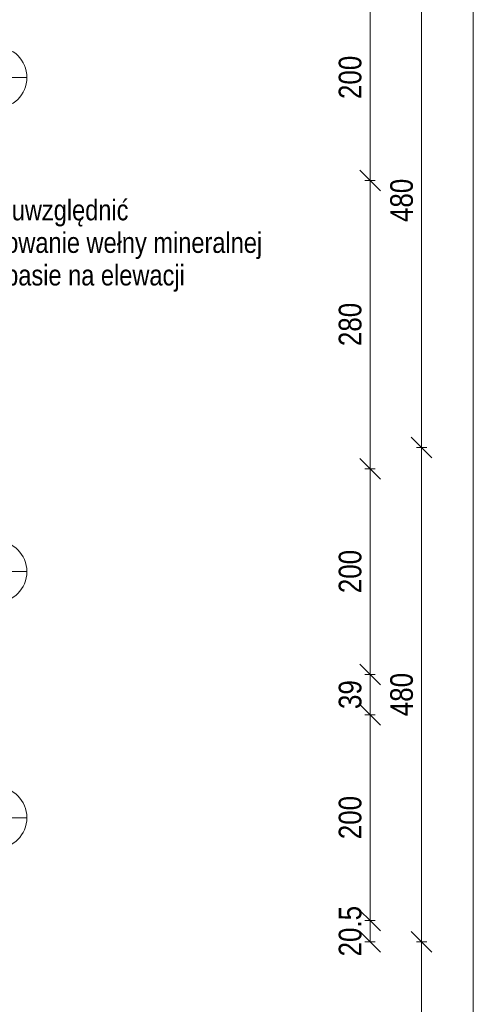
# Model space of a CAD drawing. Header units: centimetres. Extents: x -1631 to 21770, y -8842 to 3590.
# Tile 126 of 142: x 1379 to 1829, y 348 to 1304. Entities that reach past the tile are written whole.
import ezdxf

# ---------------------------------------------------------------- set-up
doc = ezdxf.new("R2010")
doc.units = ezdxf.units.CM
for name, color, linetype, lineweight in [('A-ANNO-DIMS', 211, 'Continuous', 13), ('A-ANNO-DIMS-100', 211, 'Continuous', 13), ('A-GLAZ-IDEN', 152, 'Continuous', 13), ('G-ANNO-TEXT', 231, 'Continuous', 13)]:
    doc.layers.add(name, color=color, linetype=linetype, lineweight=lineweight)
doc.styles.add('Arial Narrow_1', font='ARIALN.TTF', dxfattribs={"height": 22})
doc.styles.add('Arial Narrow_3', font='ARIALN.TTF', dxfattribs={"height": 20})
doc.styles.add('Arial_13', font='arial.ttf', dxfattribs={"height": 0.2})
doc.dimstyles.new('Diagonal_1_100__0_1_', dxfattribs={"dimscale": 30.48, "dimtxt": 22.515481, "dimasz": 0.656168, "dimexe": 0.164042, "dimexo": 0.0625, "dimgap": 0.065617, "dimtad": 1, "dimdec": 1, "dimrnd": 0.1, "dimdsep": 46, "dimtxsty": 'Arial Narrow_1', "dimblk1": 'OBLIQUE', "dimblk2": 'OBLIQUE', "dimsah": 1, "dimcen": 0.09, "dimazin": 0, "dimtfac": 1, "dimtdec": 4, "dimtix": 1, "dimtmove": 0, "dimatfit": 3, "dimfxl": 0, "dimtvp": 1, "dimtolj": 1, "dimtzin": 0, "dimarcsym": 0})

# ---------------------------------------------------------------- blocks, each defined once
blk = doc.blocks.new('DIMBLOCK9-6_piętro IV __13_80 m_ - stan projektowany')
at = {"layer": 'A-ANNO-DIMS-100', "transparency": 16777216}
for p, q in [((1818.99, 2848.33), (1808.99, 2858.33)), ((1813.99, 2848.33), (1823.99, 2848.33)), ((1818.99, 2848.33), (1813.99, 2848.33)), ((1818.99, 108.33), (1818.99, 2848.33)), ((1818.99, 2848.33), (1828.99, 2838.33)), ((1818.99, 108.33), (1808.99, 118.33)), ((1813.99, 108.33), (1823.99, 108.33)), ((1818.99, 108.33), (1813.99, 108.33)), ((1818.99, 108.33), (1828.99, 98.33))]:
    blk.add_line(p, q, dxfattribs=at)
at = {"layer": 'A-ANNO-DIMS-100', "color": 0, "transparency": 16777216, "insert": (1788.56, 1450.45), "char_height": 22, "width": 66.9031, "attachment_point": 1, "rotation": 90, "line_spacing_factor": 0.974696, "style": 'Arial Narrow_1'}
blk.add_mtext('2740', dxfattribs=at)
blk = doc.blocks.new('_Oblique')
at = {"color": 0, "linetype": 'ByBlock', "lineweight": -2}
blk.add_line((-0.5, -0.5), (0.5, 0.5), dxfattribs=at)
blk = doc.blocks.new('DIMBLOCK17-6_piętro IV __13_80 m_ - stan projektowany')
at = {"layer": 'A-ANNO-DIMS-100', "transparency": 16777216}
for p, q in [((1768.99, 408.33), (1758.99, 418.33)), ((1763.99, 408.33), (1773.99, 408.33)), ((1768.99, 408.33), (1763.99, 408.33)), ((1768.99, 108.33), (1768.99, 408.33)), ((1768.99, 408.33), (1778.99, 398.33)), ((1768.99, 108.33), (1758.99, 118.33)), ((1763.99, 108.33), (1773.99, 108.33)), ((1768.99, 108.33), (1763.99, 108.33)), ((1768.99, 108.33), (1778.99, 98.33))]:
    blk.add_line(p, q, dxfattribs=at)
at = {"layer": 'A-ANNO-DIMS-100', "color": 0, "transparency": 16777216, "insert": (1738.56, 237.42), "char_height": 22, "width": 50.1774, "attachment_point": 1, "rotation": 90, "line_spacing_factor": 0.974696, "style": 'Arial Narrow_1'}
blk.add_mtext('300', dxfattribs=at)
blk = doc.blocks.new('DIMBLOCK18-6_piętro IV __13_80 m_ - stan projektowany')
at = {"layer": 'A-ANNO-DIMS-100', "transparency": 16777216}
for p, q in [((1768.99, 888.33), (1758.99, 898.33)), ((1763.99, 888.33), (1773.99, 888.33)), ((1768.99, 888.33), (1763.99, 888.33)), ((1768.99, 408.33), (1768.99, 888.33)), ((1768.99, 888.33), (1778.99, 878.33)), ((1768.99, 408.33), (1758.99, 418.33)), ((1763.99, 408.33), (1773.99, 408.33)), ((1768.99, 408.33), (1763.99, 408.33)), ((1768.99, 408.33), (1778.99, 398.33))]:
    blk.add_line(p, q, dxfattribs=at)
at = {"layer": 'A-ANNO-DIMS-100', "color": 0, "transparency": 16777216, "insert": (1738.56, 627.42), "char_height": 22, "width": 50.1774, "attachment_point": 1, "rotation": 90, "line_spacing_factor": 0.974696, "style": 'Arial Narrow_1'}
blk.add_mtext('480', dxfattribs=at)
blk = doc.blocks.new('DIMBLOCK19-6_piętro IV __13_80 m_ - stan projektowany')
at = {"layer": 'A-ANNO-DIMS-100', "transparency": 16777216}
for p, q in [((1768.99, 1368.33), (1758.99, 1378.33)), ((1763.99, 1368.33), (1773.99, 1368.33)), ((1768.99, 1368.33), (1763.99, 1368.33)), ((1768.99, 888.33), (1768.99, 1368.33)), ((1768.99, 1368.33), (1778.99, 1358.33)), ((1768.99, 888.33), (1758.99, 898.33)), ((1763.99, 888.33), (1773.99, 888.33)), ((1768.99, 888.33), (1763.99, 888.33)), ((1768.99, 888.33), (1778.99, 878.33))]:
    blk.add_line(p, q, dxfattribs=at)
at = {"layer": 'A-ANNO-DIMS-100', "color": 0, "transparency": 16777216, "insert": (1738.56, 1107.42), "char_height": 22, "width": 50.1774, "attachment_point": 1, "rotation": 90, "line_spacing_factor": 0.974696, "style": 'Arial Narrow_1'}
blk.add_mtext('480', dxfattribs=at)
blk = doc.blocks.new('DIMBLOCK210-6_piętro IV __13_80 m_ - stan projektowany')
at = {"layer": 'A-ANNO-DIMS-100', "transparency": 16777216}
for p, q in [((1718.99, 428.83), (1708.99, 438.83)), ((1713.99, 428.83), (1723.99, 428.83)), ((1718.99, 428.83), (1713.99, 428.83)), ((1718.99, 408.33), (1718.99, 428.83)), ((1718.99, 428.83), (1728.99, 418.83)), ((1718.99, 408.33), (1708.99, 418.33)), ((1713.99, 408.33), (1723.99, 408.33)), ((1718.99, 408.33), (1713.99, 408.33)), ((1718.99, 408.33), (1728.99, 398.33))]:
    blk.add_line(p, q, dxfattribs=at)
at = {"layer": 'A-ANNO-DIMS-100', "color": 0, "transparency": 16777216, "insert": (1688.56, 394.09), "char_height": 22, "width": 58.7547, "attachment_point": 1, "rotation": 90, "line_spacing_factor": 0.974696, "style": 'Arial Narrow_1'}
blk.add_mtext('20.5', dxfattribs=at)
blk = doc.blocks.new('DIMBLOCK211-6_piętro IV __13_80 m_ - stan projektowany')
at = {"layer": 'A-ANNO-DIMS-100', "transparency": 16777216}
for p, q in [((1718.99, 628.83), (1708.99, 638.83)), ((1713.99, 628.83), (1723.99, 628.83)), ((1718.99, 628.83), (1713.99, 628.83)), ((1718.99, 428.83), (1718.99, 628.83)), ((1718.99, 628.83), (1728.99, 618.83)), ((1718.99, 428.83), (1708.99, 438.83)), ((1713.99, 428.83), (1723.99, 428.83)), ((1718.99, 428.83), (1713.99, 428.83)), ((1718.99, 428.83), (1728.99, 418.83))]:
    blk.add_line(p, q, dxfattribs=at)
at = {"layer": 'A-ANNO-DIMS-100', "color": 0, "transparency": 16777216, "insert": (1688.56, 507.92), "char_height": 22, "width": 50.1774, "attachment_point": 1, "rotation": 90, "line_spacing_factor": 0.974696, "style": 'Arial Narrow_1'}
blk.add_mtext('200', dxfattribs=at)
blk = doc.blocks.new('DIMBLOCK212-6_piętro IV __13_80 m_ - stan projektowany')
at = {"layer": 'A-ANNO-DIMS-100', "transparency": 16777216}
for p, q in [((1718.99, 667.83), (1708.99, 677.83)), ((1713.99, 667.83), (1723.99, 667.83)), ((1718.99, 667.83), (1713.99, 667.83)), ((1718.99, 628.83), (1718.99, 667.83)), ((1718.99, 667.83), (1728.99, 657.83)), ((1718.99, 628.83), (1708.99, 638.83)), ((1713.99, 628.83), (1723.99, 628.83)), ((1718.99, 628.83), (1713.99, 628.83)), ((1718.99, 628.83), (1728.99, 618.83))]:
    blk.add_line(p, q, dxfattribs=at)
at = {"layer": 'A-ANNO-DIMS-100', "color": 0, "transparency": 16777216, "insert": (1688.56, 634.39), "char_height": 22, "width": 33.4516, "attachment_point": 1, "rotation": 90, "line_spacing_factor": 0.974696, "style": 'Arial Narrow_1'}
blk.add_mtext('39', dxfattribs=at)
blk = doc.blocks.new('DIMBLOCK213-6_piętro IV __13_80 m_ - stan projektowany')
at = {"layer": 'A-ANNO-DIMS-100', "transparency": 16777216}
for p, q in [((1718.99, 867.83), (1708.99, 877.83)), ((1713.99, 867.83), (1723.99, 867.83)), ((1718.99, 867.83), (1713.99, 867.83)), ((1718.99, 667.83), (1718.99, 867.83)), ((1718.99, 867.83), (1728.99, 857.83)), ((1718.99, 667.83), (1708.99, 677.83)), ((1713.99, 667.83), (1723.99, 667.83)), ((1718.99, 667.83), (1713.99, 667.83)), ((1718.99, 667.83), (1728.99, 657.83))]:
    blk.add_line(p, q, dxfattribs=at)
at = {"layer": 'A-ANNO-DIMS-100', "color": 0, "transparency": 16777216, "insert": (1688.56, 746.92), "char_height": 22, "width": 50.1774, "attachment_point": 1, "rotation": 90, "line_spacing_factor": 0.974696, "style": 'Arial Narrow_1'}
blk.add_mtext('200', dxfattribs=at)
blk = doc.blocks.new('DIMBLOCK214-6_piętro IV __13_80 m_ - stan projektowany')
at = {"layer": 'A-ANNO-DIMS-100', "transparency": 16777216}
for p, q in [((1718.99, 1147.83), (1708.99, 1157.83)), ((1713.99, 1147.83), (1723.99, 1147.83)), ((1718.99, 1147.83), (1713.99, 1147.83)), ((1718.99, 867.83), (1718.99, 1147.83)), ((1718.99, 1147.83), (1728.99, 1137.83)), ((1718.99, 867.83), (1708.99, 877.83)), ((1713.99, 867.83), (1723.99, 867.83)), ((1718.99, 867.83), (1713.99, 867.83)), ((1718.99, 867.83), (1728.99, 857.83))]:
    blk.add_line(p, q, dxfattribs=at)
at = {"layer": 'A-ANNO-DIMS-100', "color": 0, "transparency": 16777216, "insert": (1688.56, 986.92), "char_height": 22, "width": 50.1774, "attachment_point": 1, "rotation": 90, "line_spacing_factor": 0.974696, "style": 'Arial Narrow_1'}
blk.add_mtext('280', dxfattribs=at)
blk = doc.blocks.new('DIMBLOCK215-6_piętro IV __13_80 m_ - stan projektowany')
at = {"layer": 'A-ANNO-DIMS-100', "transparency": 16777216}
for p, q in [((1718.99, 1347.83), (1708.99, 1357.83)), ((1713.99, 1347.83), (1723.99, 1347.83)), ((1718.99, 1347.83), (1713.99, 1347.83)), ((1718.99, 1147.83), (1718.99, 1347.83)), ((1718.99, 1347.83), (1728.99, 1337.83)), ((1718.99, 1147.83), (1708.99, 1157.83)), ((1713.99, 1147.83), (1723.99, 1147.83)), ((1718.99, 1147.83), (1713.99, 1147.83)), ((1718.99, 1147.83), (1728.99, 1137.83))]:
    blk.add_line(p, q, dxfattribs=at)
at = {"layer": 'A-ANNO-DIMS-100', "color": 0, "transparency": 16777216, "insert": (1688.56, 1226.92), "char_height": 22, "width": 50.1774, "attachment_point": 1, "rotation": 90, "line_spacing_factor": 0.974696, "style": 'Arial Narrow_1'}
blk.add_mtext('200', dxfattribs=at)
blk = doc.blocks.new('Okno_PG_typ 100 - metka _wys_parapetu-2491532-6_piętro IV __13_80 m_ - stan projektowany')
at = {"layer": 'A-GLAZ-IDEN'}
blk.add_line((0, -1.8946), (0, 0.3677), dxfattribs=at)
blk.add_circle((0, 0.0677), 0.3, dxfattribs=at)
at = {"layer": 'A-GLAZ-IDEN', "insert": (0.5622, -1.0037), "char_height": 0.2, "width": 0.4949, "attachment_point": 1, "rotation": 90, "line_spacing_factor": 0.936439, "style": 'Arial_13'}
blk.add_mtext('\\pxt6.35,12.7,19.05,25.4,31.75,38.1,44.45,50.8,57.15,63.5,69.85,76.2,82.55,88.9,95.25,101.6,107.95,114.3,120.65,127,133.35,139.7,146.05,152.4,158.75,165.1,171.45,177.8,184.15,190.5,196.85,203.2;{hp=}', dxfattribs=at)

msp = doc.modelspace()

# ---------------------------------------------------------------- block references
at = {"layer": 'A-GLAZ-IDEN', "xscale": 99.99999999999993, "yscale": 99.99999999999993, "zscale": 99.99999999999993, "rotation": 270.0000000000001}
for p in [(1348.94, 1247.83), (1348.94, 767.83), (1348.94, 528.83)]:
    msp.add_blockref('Okno_PG_typ 100 - metka _wys_parapetu-2491532-6_piętro IV __13_80 m_ - stan projektowany', p, dxfattribs=at)

# ---------------------------------------------------------------- texts
at = {"layer": 'G-ANNO-TEXT', "color": 1, "insert": (1298.4, 1129.1), "char_height": 20, "width": 326.8, "attachment_point": 1, "line_spacing_factor": 0.949189, "style": 'Arial Narrow_3', "bg_fill": 3, "box_fill_scale": 1.25, "bg_fill_color": 256, "bg_fill_true_color": 13158600, "bg_fill_transparency": 0}
msp.add_mtext('\\pt127,254,381,508,635,762,889,1016,1143,1270,1397,1524,1651,1778,1905,2032,2159,2286,2413,2540,2667,2794,2921,3048,3175,3302,3429,3556,3683,3810,3937,4064;należy uwzględnić zastosowanie wełny mineralnej w tym pasie na elewacji', dxfattribs=at)

# ---------------------------------------------------------------- dimensions: what is measured, and where the dimension line sits
at = {"layer": 'A-ANNO-DIMS'}
for base, p1, p2, override, picture, middle in [((1818.99, 2848.33), (1813.99, 108.33), (1813.99, 2848.33), {"dimpost": '<>', "dimfxl": 2740}, 'DIMBLOCK9-6_piętro IV __13_80 m_ - stan projektowany', (1805.76, 1478.33)), ((1768.99, 1368.33), (1763.99, 888.33), (1763.99, 1368.33), {"dimpost": '<>', "dimfxl": 480}, 'DIMBLOCK19-6_piętro IV __13_80 m_ - stan projektowany', (1755.76, 1128.33)), ((1718.99, 1347.83), (1713.99, 1147.83), (1713.99, 1347.83), {"dimpost": '<>', "dimfxl": 200}, 'DIMBLOCK215-6_piętro IV __13_80 m_ - stan projektowany', (1705.76, 1247.83)), ((1718.99, 1147.83), (1713.99, 867.83), (1713.99, 1147.83), {"dimpost": '<>', "dimfxl": 280}, 'DIMBLOCK214-6_piętro IV __13_80 m_ - stan projektowany', (1705.76, 1007.83)), ((1768.99, 888.33), (1763.99, 408.33), (1763.99, 888.33), {"dimpost": '<>', "dimfxl": 480}, 'DIMBLOCK18-6_piętro IV __13_80 m_ - stan projektowany', (1755.76, 648.33)), ((1718.99, 867.83), (1713.99, 667.83), (1713.99, 867.83), {"dimpost": '<>', "dimfxl": 200}, 'DIMBLOCK213-6_piętro IV __13_80 m_ - stan projektowany', (1705.76, 767.83)), ((1718.99, 667.83), (1713.99, 628.83), (1713.99, 667.83), {"dimpost": '<>', "dimfxl": 39}, 'DIMBLOCK212-6_piętro IV __13_80 m_ - stan projektowany', (1705.76, 648.33)), ((1718.99, 628.83), (1713.99, 428.83), (1713.99, 628.83), {"dimpost": '<>', "dimfxl": 200}, 'DIMBLOCK211-6_piętro IV __13_80 m_ - stan projektowany', (1705.76, 528.83)), ((1718.99, 428.83), (1713.99, 408.33), (1713.99, 428.83), {"dimpost": '<>', "dimfxl": 20.5}, 'DIMBLOCK210-6_piętro IV __13_80 m_ - stan projektowany', (1705.76, 418.58)), ((1768.99, 408.33), (1763.99, 108.33), (1763.99, 408.33), {"dimpost": '<>', "dimfxl": 300}, 'DIMBLOCK17-6_piętro IV __13_80 m_ - stan projektowany', (1755.76, 258.33))]:
    dim = msp.add_linear_dim(base=base, p1=p1, p2=p2, angle=90, dimstyle='Diagonal_1_100__0_1_', override=override, dxfattribs=at)
    dim.commit()
    dim.dimension.update_dxf_attribs({"geometry": picture, "text_midpoint": middle})

doc.saveas('drawing.dxf')
